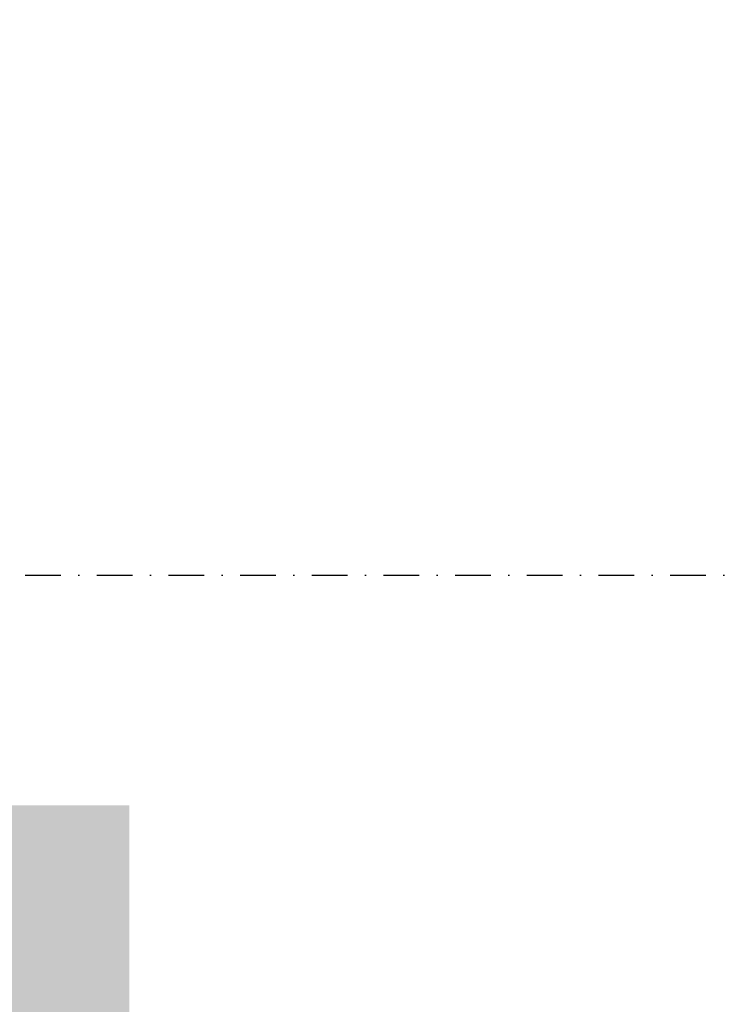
# Model space of a CAD drawing. Header units: centimetres. Extents: x -10702 to 24628, y -4437 to 19798.
# Tile 87 of 92: x 10400 to 11639, y 12749 to 14496. Entities that reach past the tile are written whole.
import ezdxf

# ---------------------------------------------------------------- set-up
doc = ezdxf.new("R2010")
doc.units = ezdxf.units.CM
doc.linetypes.add('Osie rzutów$0$DASHDOT2', pattern=[12.7, 6.35, -3.175, 0, -3.175])
for name, color, linetype in [('Kondygnacja  -0_5$0$ARCH_GRUNT', 8, 'Continuous'), ('Osie rzutów$0$ARCH_INFO_OSIE_IST', 8, 'Osie rzutów$0$DASHDOT2'), ('Osie rzutów$0$ARCH_INFO_OSIE_OPISY_IST', 8, 'Continuous')]:
    doc.layers.add(name, color=color, linetype=linetype)

# ---------------------------------------------------------------- blocks, each defined once
blk = doc.blocks.new('Osie rzutów')
at = {"layer": 'Osie rzutów$0$ARCH_INFO_OSIE_IST', "ltscale": 10}
blk.add_line((4436.04, 13510), (13655, 13510), dxfattribs=at)

msp = doc.modelspace()

# ---------------------------------------------------------------- hatches: boundary and pattern name
at = {"layer": 'Kondygnacja  -0_5$0$ARCH_GRUNT', "linetype": 'Continuous', "lineweight": 5}
h = msp.add_hatch(dxfattribs=at)
h.set_pattern_fill('EARTH', color=256, scale=15, angle=45, style=0)
h.paths.add_polyline_path([(1133.967, 11046.454), (2362.513, 12275), (4925, 12275), (4925, 14755), (7550.104, 14755), (8720.104, 13585), (9935, 13585), (9935, 12742), (10195, 12742), (10195, 12464.645), (10065.178, 12334.822), (10020.355, 12290), (11107.426, 12290), (13507.426, 9890), (14135, 9890), (14135, 8825), (14045, 8825), (14045, 8794.645), (13865.355, 8615), (13550, 8615), (13550, 8506), (14915, 8507.069), (14915, 8955.706), (14915, 9408.893), (14535, 9611.265), (14535, 10290), (13673.112, 10290), (11273.112, 12690), (10595, 12690), (10595, 13102), (10335, 13102), (10335, 13985), (8885.79, 13985), (7715.79, 15155), (4525, 15155), (4525, 12675), (2196.827, 12675), (851.124, 11329.297)])

# ---------------------------------------------------------------- block references
at = {"layer": 'Osie rzutów$0$ARCH_INFO_OSIE_OPISY_IST'}
msp.add_blockref('Osie rzutów', (0, 0), dxfattribs=at)

doc.saveas('drawing.dxf')
